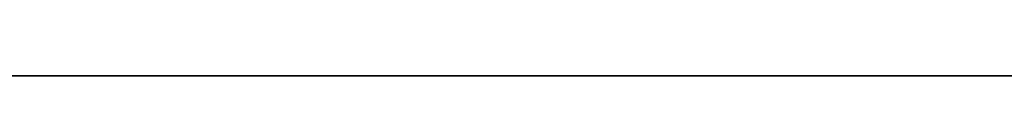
# Model space of a CAD drawing. Header units: millimetres. Extents: x -320 to 8070, y -96 to 57.
# Tile 79 of 111: x 5564.026 to 5589.719, y -39.7 to -39.075. Entities that reach past the tile are written whole.
import ezdxf

# ---------------------------------------------------------------- set-up
doc = ezdxf.new("R2010")
doc.units = ezdxf.units.MM
doc.layers.add('151', color=7, linetype='Continuous', true_color=0xffffff)

# ---------------------------------------------------------------- blocks, each defined once
blk = doc.blocks.new('UG_SURFACE_012')
at = {"layer": '151', "color": 253, "linetype": 'Continuous', "lineweight": 35}
for points in [[(5481.35, -39.7), (5606, -3.35), (5606, -36.35)], [(5491, -11.5), (5606, -3.35), (5481.35, -39.7)], [(5606, -36.35), (5606, -38.85), (5605.15, -39.7), (5481.35, -39.7)], [(5480.5, -38.85, 2027), (5481.35, -39.7, 2027), (5605.15, -39.7, 2027), (5606, -38.85, 2027)], [(5605.15, -39.7, 2027), (5481.35, -39.7, 2027), (5481.35, -39.7), (5605.15, -39.7)]]:
    blk.add_3dface(points, dxfattribs=at)

msp = doc.modelspace()

# ---------------------------------------------------------------- linework, layer by layer
at = {"layer": '151', "color": 253, "linetype": 'Continuous', "lineweight": 35}
for p, q in [((5481.35, -39.7), (5605.15, -39.7)), ((5605.15, -39.7, 2027), (5481.35, -39.7, 2027))]:
    msp.add_line(p, q, dxfattribs=at)

# ---------------------------------------------------------------- block references
msp.add_blockref('UG_SURFACE_012', (0, 0), dxfattribs=at)

doc.saveas('drawing.dxf')
